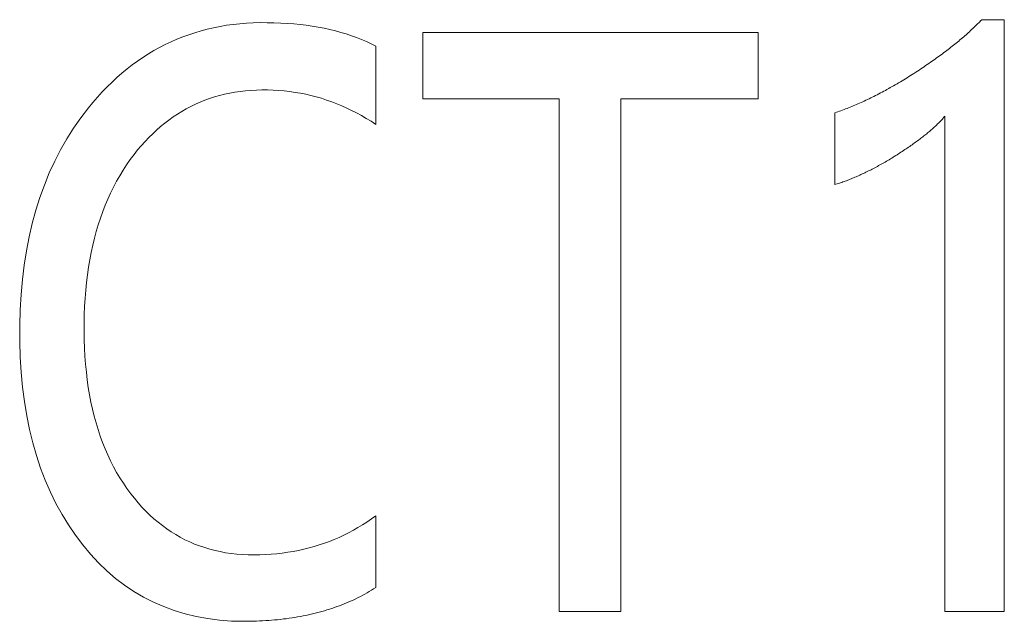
# Model space of a CAD drawing. Header units: millimetres. Extents: x 35 to 385, y -587 to 211.
# Tile 27 of 133: x 215.515 to 216.791, y -508.68 to -507.901. Entities that reach past the tile are written whole.
import ezdxf

# ---------------------------------------------------------------- set-up
doc = ezdxf.new("R2010")
doc.units = ezdxf.units.MM
doc.layers.add('3', color=7, linetype='Continuous', true_color=0xffffff)

msp = doc.modelspace()

# ---------------------------------------------------------------- linework, layer by layer
at = {"layer": '3', "color": 155, "linetype": 'Continuous', "lineweight": 18}
for points in [[(215.9765, -507.9352), (215.9705, -507.9322), (215.9644, -507.9293), (215.9581, -507.9266), (215.9516, -507.9241), (215.945, -507.9217), (215.9383, -507.9194), (215.9313, -507.9173), (215.9242, -507.9154), (215.917, -507.9136), (215.9096, -507.912), (215.902, -507.9106), (215.8943, -507.9093), (215.8864, -507.9082), (215.8784, -507.9072), (215.8702, -507.9064), (215.8618, -507.9058), (215.8533, -507.9053), (215.8446, -507.9049), (215.8357, -507.9048), (215.8268, -507.9047), (215.8178, -507.905), (215.809, -507.9054), (215.8003, -507.9061), (215.7917, -507.9071), (215.7831, -507.9082), (215.7747, -507.9096), (215.7664, -507.9113), (215.7582, -507.9132), (215.7501, -507.9153), (215.7421, -507.9177), (215.7342, -507.9203), (215.7264, -507.9231), (215.7188, -507.9262), (215.7112, -507.9295), (215.7037, -507.9331), (215.6963, -507.9369), (215.6891, -507.9409), (215.6819, -507.9452), (215.6748, -507.9497), (215.6679, -507.9545), (215.661, -507.9595), (215.6543, -507.9647), (215.6476, -507.9702), (215.6411, -507.9759), (215.6347, -507.9818), (215.6283, -507.988), (215.6221, -507.9944), (215.616, -508.0011), (215.61, -508.008), (215.6041, -508.0151)], [(216.7618, -507.9009), (216.7605, -507.9022), (216.7593, -507.9035), (216.7581, -507.9048), (216.7568, -507.906), (216.7555, -507.9073), (216.7542, -507.9086), (216.7529, -507.9099), (216.7516, -507.9112), (216.7502, -507.9125), (216.7488, -507.9138), (216.7474, -507.9151), (216.7459, -507.9165), (216.7445, -507.9178), (216.743, -507.9191), (216.7415, -507.9204), (216.74, -507.9218), (216.7385, -507.9231), (216.7369, -507.9244), (216.7353, -507.9258), (216.7337, -507.9271), (216.7321, -507.9285), (216.7305, -507.9298), (216.7288, -507.9312), (216.7271, -507.9325), (216.7254, -507.9339), (216.7237, -507.9352), (216.722, -507.9366), (216.7202, -507.938), (216.7184, -507.9394), (216.7166, -507.9407), (216.7148, -507.9421), (216.7129, -507.9435), (216.7111, -507.9449), (216.7092, -507.9463), (216.7073, -507.9477), (216.7054, -507.9491), (216.7034, -507.9505), (216.7014, -507.9519), (216.6995, -507.9533), (216.6975, -507.9547), (216.6954, -507.9561), (216.6934, -507.9575), (216.6913, -507.959), (216.6892, -507.9604), (216.6871, -507.9618), (216.685, -507.9632), (216.6828, -507.9647), (216.6807, -507.9661), (216.6785, -507.9676), (216.6763, -507.969)], [(216.7911, -507.9009), (216.7906, -507.9009), (216.79, -507.9009), (216.7894, -507.9009), (216.7888, -507.9009), (216.7882, -507.9009), (216.7876, -507.9009), (216.787, -507.9009), (216.7864, -507.9009), (216.7859, -507.9009), (216.7853, -507.9009), (216.7847, -507.9009), (216.7841, -507.9009), (216.7835, -507.9009), (216.7829, -507.9009), (216.7823, -507.9009), (216.7817, -507.9009), (216.7812, -507.9009), (216.7806, -507.9009), (216.78, -507.9009), (216.7794, -507.9009), (216.7788, -507.9009), (216.7782, -507.9009), (216.7776, -507.9009), (216.777, -507.9009), (216.7764, -507.9009), (216.7759, -507.9009), (216.7753, -507.9009), (216.7747, -507.9009), (216.7741, -507.9009), (216.7735, -507.9009), (216.7729, -507.9009), (216.7723, -507.9009), (216.7717, -507.9009), (216.7712, -507.9009), (216.7706, -507.9009), (216.77, -507.9009), (216.7694, -507.9009), (216.7688, -507.9009), (216.7682, -507.9009), (216.7676, -507.9009), (216.767, -507.9009), (216.7665, -507.9009), (216.7659, -507.9009), (216.7653, -507.9009), (216.7647, -507.9009), (216.7641, -507.9009), (216.7635, -507.9009), (216.7629, -507.9009), (216.7623, -507.9009), (216.7618, -507.9009)], [(216.7911, -508.6674), (216.7911, -508.6521), (216.7911, -508.6368), (216.7911, -508.6214), (216.7911, -508.6061), (216.7911, -508.5908), (216.7911, -508.5755), (216.7911, -508.5601), (216.7911, -508.5448), (216.7911, -508.5295), (216.7911, -508.5141), (216.7911, -508.4988), (216.7911, -508.4835), (216.7911, -508.4681), (216.7911, -508.4528), (216.7911, -508.4375), (216.7911, -508.4222), (216.7911, -508.4068), (216.7911, -508.3915), (216.7911, -508.3762), (216.7911, -508.3608), (216.7911, -508.3455), (216.7911, -508.3302), (216.7911, -508.3148), (216.7911, -508.2995), (216.7911, -508.2842), (216.7911, -508.2688), (216.7911, -508.2535), (216.7911, -508.2382), (216.7911, -508.2229), (216.7911, -508.2075), (216.7911, -508.1922), (216.7911, -508.1769), (216.7911, -508.1615), (216.7911, -508.1462), (216.7911, -508.1309), (216.7911, -508.1155), (216.7911, -508.1002), (216.7911, -508.0849), (216.7911, -508.0696), (216.7911, -508.0542), (216.7911, -508.0389), (216.7911, -508.0236), (216.7911, -508.0082), (216.7911, -507.9929), (216.7911, -507.9776), (216.7911, -507.9622), (216.7911, -507.9469), (216.7911, -507.9316), (216.7911, -507.9162), (216.7911, -507.9009)], [(216.4721, -507.9174), (216.4634, -507.9174), (216.4548, -507.9174), (216.4461, -507.9174), (216.4374, -507.9174), (216.4287, -507.9174), (216.42, -507.9174), (216.4113, -507.9174), (216.4026, -507.9174), (216.3939, -507.9174), (216.3852, -507.9174), (216.3765, -507.9174), (216.3678, -507.9174), (216.3591, -507.9174), (216.3504, -507.9174), (216.3417, -507.9174), (216.333, -507.9174), (216.3243, -507.9174), (216.3156, -507.9174), (216.3069, -507.9174), (216.2982, -507.9174), (216.2895, -507.9174), (216.2808, -507.9174), (216.2721, -507.9174), (216.2634, -507.9174), (216.2548, -507.9174), (216.2461, -507.9174), (216.2374, -507.9174), (216.2287, -507.9174), (216.22, -507.9174), (216.2113, -507.9174), (216.2026, -507.9174), (216.1939, -507.9174), (216.1852, -507.9174), (216.1765, -507.9174), (216.1678, -507.9174), (216.1591, -507.9174), (216.1504, -507.9174), (216.1417, -507.9174), (216.133, -507.9174), (216.1243, -507.9174), (216.1156, -507.9174), (216.1069, -507.9174), (216.0982, -507.9174), (216.0895, -507.9174), (216.0808, -507.9174), (216.0721, -507.9174), (216.0634, -507.9174), (216.0548, -507.9174), (216.0461, -507.9174), (216.0374, -507.9174)], [(216.0374, -507.9174), (216.0374, -507.9192), (216.0374, -507.9209), (216.0374, -507.9226), (216.0374, -507.9243), (216.0374, -507.926), (216.0374, -507.9278), (216.0374, -507.9295), (216.0374, -507.9312), (216.0374, -507.9329), (216.0374, -507.9347), (216.0374, -507.9364), (216.0374, -507.9381), (216.0374, -507.9398), (216.0374, -507.9415), (216.0374, -507.9433), (216.0374, -507.945), (216.0374, -507.9467), (216.0374, -507.9484), (216.0374, -507.9502), (216.0374, -507.9519), (216.0374, -507.9536), (216.0374, -507.9553), (216.0374, -507.957), (216.0374, -507.9588), (216.0374, -507.9605), (216.0374, -507.9622), (216.0374, -507.9639), (216.0374, -507.9656), (216.0374, -507.9674), (216.0374, -507.9691), (216.0374, -507.9708), (216.0374, -507.9725), (216.0374, -507.9743), (216.0374, -507.976), (216.0374, -507.9777), (216.0374, -507.9794), (216.0374, -507.9811), (216.0374, -507.9829), (216.0374, -507.9846), (216.0374, -507.9863), (216.0374, -507.988), (216.0374, -507.9897), (216.0374, -507.9915), (216.0374, -507.9932), (216.0374, -507.9949), (216.0374, -507.9966), (216.0374, -507.9984), (216.0374, -508.0001), (216.0374, -508.0018), (216.0374, -508.0035)], [(216.4721, -508.0035), (216.4721, -508.0018), (216.4721, -508.0001), (216.4721, -507.9984), (216.4721, -507.9966), (216.4721, -507.9949), (216.4721, -507.9932), (216.4721, -507.9915), (216.4721, -507.9897), (216.4721, -507.988), (216.4721, -507.9863), (216.4721, -507.9846), (216.4721, -507.9829), (216.4721, -507.9811), (216.4721, -507.9794), (216.4721, -507.9777), (216.4721, -507.976), (216.4721, -507.9743), (216.4721, -507.9725), (216.4721, -507.9708), (216.4721, -507.9691), (216.4721, -507.9674), (216.4721, -507.9656), (216.4721, -507.9639), (216.4721, -507.9622), (216.4721, -507.9605), (216.4721, -507.9588), (216.4721, -507.957), (216.4721, -507.9553), (216.4721, -507.9536), (216.4721, -507.9519), (216.4721, -507.9502), (216.4721, -507.9484), (216.4721, -507.9467), (216.4721, -507.945), (216.4721, -507.9433), (216.4721, -507.9415), (216.4721, -507.9398), (216.4721, -507.9381), (216.4721, -507.9364), (216.4721, -507.9347), (216.4721, -507.9329), (216.4721, -507.9312), (216.4721, -507.9295), (216.4721, -507.9278), (216.4721, -507.926), (216.4721, -507.9243), (216.4721, -507.9226), (216.4721, -507.9209), (216.4721, -507.9192), (216.4721, -507.9174)], [(215.9765, -508.0366), (215.9765, -508.0345), (215.9765, -508.0325), (215.9765, -508.0305), (215.9765, -508.0285), (215.9765, -508.0264), (215.9765, -508.0244), (215.9765, -508.0224), (215.9765, -508.0204), (215.9765, -508.0183), (215.9765, -508.0163), (215.9765, -508.0143), (215.9765, -508.0122), (215.9765, -508.0102), (215.9765, -508.0082), (215.9765, -508.0062), (215.9765, -508.0041), (215.9765, -508.0021), (215.9765, -508.0001), (215.9765, -507.9981), (215.9765, -507.996), (215.9765, -507.994), (215.9765, -507.992), (215.9765, -507.99), (215.9765, -507.9879), (215.9765, -507.9859), (215.9765, -507.9839), (215.9765, -507.9818), (215.9765, -507.9798), (215.9765, -507.9778), (215.9765, -507.9758), (215.9765, -507.9737), (215.9765, -507.9717), (215.9765, -507.9697), (215.9765, -507.9677), (215.9765, -507.9656), (215.9765, -507.9636), (215.9765, -507.9616), (215.9765, -507.9596), (215.9765, -507.9575), (215.9765, -507.9555), (215.9765, -507.9535), (215.9765, -507.9515), (215.9765, -507.9494), (215.9765, -507.9474), (215.9765, -507.9454), (215.9765, -507.9433), (215.9765, -507.9413), (215.9765, -507.9393), (215.9765, -507.9373), (215.9765, -507.9352)], [(216.6763, -507.969), (216.674, -507.9704), (216.6718, -507.9719), (216.6696, -507.9733), (216.6674, -507.9746), (216.6652, -507.976), (216.663, -507.9774), (216.6608, -507.9787), (216.6586, -507.98), (216.6564, -507.9813), (216.6542, -507.9826), (216.6521, -507.9839), (216.6499, -507.9852), (216.6477, -507.9864), (216.6456, -507.9876), (216.6434, -507.9889), (216.6413, -507.9901), (216.6391, -507.9912), (216.637, -507.9924), (216.6349, -507.9936), (216.6327, -507.9947), (216.6306, -507.9958), (216.6285, -507.9969), (216.6264, -507.998), (216.6243, -507.9991), (216.6222, -508.0002), (216.6201, -508.0012), (216.618, -508.0022), (216.6159, -508.0032), (216.6139, -508.0042), (216.6118, -508.0052), (216.6097, -508.0062), (216.6077, -508.0071), (216.6056, -508.0081), (216.6036, -508.009), (216.6015, -508.0099), (216.5995, -508.0108), (216.5975, -508.0116), (216.5954, -508.0125), (216.5934, -508.0133), (216.5914, -508.0142), (216.5894, -508.015), (216.5874, -508.0158), (216.5854, -508.0165), (216.5834, -508.0173), (216.5814, -508.018), (216.5794, -508.0188), (216.5774, -508.0195), (216.5754, -508.0202), (216.5735, -508.0208), (216.5715, -508.0215)], [(215.6633, -508.0754), (215.6679, -508.0696), (215.6727, -508.0641), (215.6775, -508.0587), (215.6824, -508.0535), (215.6874, -508.0486), (215.6925, -508.0438), (215.6977, -508.0393), (215.703, -508.035), (215.7084, -508.0308), (215.7139, -508.0269), (215.7195, -508.0232), (215.7252, -508.0197), (215.7309, -508.0164), (215.7368, -508.0133), (215.7428, -508.0104), (215.7488, -508.0077), (215.755, -508.0053), (215.7612, -508.003), (215.7676, -508.001), (215.774, -507.9991), (215.7806, -507.9975), (215.7872, -507.9961), (215.7939, -507.9949), (215.8007, -507.9938), (215.8077, -507.993), (215.8147, -507.9925), (215.8218, -507.9921), (215.829, -507.9919), (215.8363, -507.9919), (215.8435, -507.9922), (215.8507, -507.9926), (215.8578, -507.9932), (215.8648, -507.994), (215.8719, -507.995), (215.8788, -507.9961), (215.8857, -507.9975), (215.8926, -507.9991), (215.8993, -508.0008), (215.9061, -508.0027), (215.9128, -508.0049), (215.9194, -508.0072), (215.926, -508.0097), (215.9325, -508.0124), (215.9389, -508.0153), (215.9453, -508.0183), (215.9517, -508.0216), (215.958, -508.0251), (215.9642, -508.0287), (215.9704, -508.0325), (215.9765, -508.0366)], [(216.0374, -508.0035), (216.0409, -508.0035), (216.0444, -508.0035), (216.048, -508.0035), (216.0515, -508.0035), (216.0551, -508.0035), (216.0586, -508.0035), (216.0621, -508.0035), (216.0657, -508.0035), (216.0692, -508.0035), (216.0728, -508.0035), (216.0763, -508.0035), (216.0798, -508.0035), (216.0834, -508.0035), (216.0869, -508.0035), (216.0904, -508.0035), (216.094, -508.0035), (216.0975, -508.0035), (216.1011, -508.0035), (216.1046, -508.0035), (216.1081, -508.0035), (216.1117, -508.0035), (216.1152, -508.0035), (216.1188, -508.0035), (216.1223, -508.0035), (216.1258, -508.0035), (216.1294, -508.0035), (216.1329, -508.0035), (216.1365, -508.0035), (216.14, -508.0035), (216.1435, -508.0035), (216.1471, -508.0035), (216.1506, -508.0035), (216.1542, -508.0035), (216.1577, -508.0035), (216.1612, -508.0035), (216.1648, -508.0035), (216.1683, -508.0035), (216.1718, -508.0035), (216.1754, -508.0035), (216.1789, -508.0035), (216.1825, -508.0035), (216.186, -508.0035), (216.1895, -508.0035), (216.1931, -508.0035), (216.1966, -508.0035), (216.2002, -508.0035), (216.2037, -508.0035), (216.2072, -508.0035), (216.2108, -508.0035), (216.2143, -508.0035)], [(216.2143, -508.0035), (216.2143, -508.0168), (216.2143, -508.0301), (216.2143, -508.0434), (216.2143, -508.0566), (216.2143, -508.0699), (216.2143, -508.0832), (216.2143, -508.0965), (216.2143, -508.1097), (216.2143, -508.123), (216.2143, -508.1363), (216.2143, -508.1496), (216.2143, -508.1629), (216.2143, -508.1761), (216.2143, -508.1894), (216.2143, -508.2027), (216.2143, -508.216), (216.2143, -508.2293), (216.2143, -508.2425), (216.2143, -508.2558), (216.2143, -508.2691), (216.2143, -508.2824), (216.2143, -508.2956), (216.2143, -508.3089), (216.2143, -508.3222), (216.2143, -508.3355), (216.2143, -508.3488), (216.2143, -508.362), (216.2143, -508.3753), (216.2143, -508.3886), (216.2143, -508.4019), (216.2143, -508.4152), (216.2143, -508.4284), (216.2143, -508.4417), (216.2143, -508.455), (216.2143, -508.4683), (216.2143, -508.4815), (216.2143, -508.4948), (216.2143, -508.5081), (216.2143, -508.5214), (216.2143, -508.5347), (216.2143, -508.5479), (216.2143, -508.5612), (216.2143, -508.5745), (216.2143, -508.5878), (216.2143, -508.601), (216.2143, -508.6143), (216.2143, -508.6276), (216.2143, -508.6409), (216.2143, -508.6542), (216.2143, -508.6674)], [(216.2943, -508.0035), (216.2978, -508.0035), (216.3014, -508.0035), (216.305, -508.0035), (216.3085, -508.0035), (216.3121, -508.0035), (216.3156, -508.0035), (216.3192, -508.0035), (216.3227, -508.0035), (216.3263, -508.0035), (216.3299, -508.0035), (216.3334, -508.0035), (216.337, -508.0035), (216.3405, -508.0035), (216.3441, -508.0035), (216.3476, -508.0035), (216.3512, -508.0035), (216.3548, -508.0035), (216.3583, -508.0035), (216.3619, -508.0035), (216.3654, -508.0035), (216.369, -508.0035), (216.3725, -508.0035), (216.3761, -508.0035), (216.3797, -508.0035), (216.3832, -508.0035), (216.3868, -508.0035), (216.3903, -508.0035), (216.3939, -508.0035), (216.3974, -508.0035), (216.401, -508.0035), (216.4046, -508.0035), (216.4081, -508.0035), (216.4117, -508.0035), (216.4152, -508.0035), (216.4188, -508.0035), (216.4223, -508.0035), (216.4259, -508.0035), (216.4295, -508.0035), (216.433, -508.0035), (216.4366, -508.0035), (216.4401, -508.0035), (216.4437, -508.0035), (216.4472, -508.0035), (216.4508, -508.0035), (216.4544, -508.0035), (216.4579, -508.0035), (216.4615, -508.0035), (216.465, -508.0035), (216.4686, -508.0035), (216.4721, -508.0035)], [(216.2943, -508.6674), (216.2943, -508.6542), (216.2943, -508.6409), (216.2943, -508.6276), (216.2943, -508.6143), (216.2943, -508.601), (216.2943, -508.5878), (216.2943, -508.5745), (216.2943, -508.5612), (216.2943, -508.5479), (216.2943, -508.5347), (216.2943, -508.5214), (216.2943, -508.5081), (216.2943, -508.4948), (216.2943, -508.4815), (216.2943, -508.4683), (216.2943, -508.455), (216.2943, -508.4417), (216.2943, -508.4284), (216.2943, -508.4152), (216.2943, -508.4019), (216.2943, -508.3886), (216.2943, -508.3753), (216.2943, -508.362), (216.2943, -508.3488), (216.2943, -508.3355), (216.2943, -508.3222), (216.2943, -508.3089), (216.2943, -508.2956), (216.2943, -508.2824), (216.2943, -508.2691), (216.2943, -508.2558), (216.2943, -508.2425), (216.2943, -508.2293), (216.2943, -508.216), (216.2943, -508.2027), (216.2943, -508.1894), (216.2943, -508.1761), (216.2943, -508.1629), (216.2943, -508.1496), (216.2943, -508.1363), (216.2943, -508.123), (216.2943, -508.1097), (216.2943, -508.0965), (216.2943, -508.0832), (216.2943, -508.0699), (216.2943, -508.0566), (216.2943, -508.0434), (216.2943, -508.0301), (216.2943, -508.0168), (216.2943, -508.0035)], [(215.6041, -508.0151), (215.5942, -508.028), (215.5848, -508.0414), (215.5761, -508.0552), (215.568, -508.0695), (215.5604, -508.0842), (215.5534, -508.0994), (215.547, -508.115), (215.5412, -508.1311), (215.5359, -508.1477), (215.5313, -508.1648), (215.5272, -508.1823), (215.5237, -508.2002), (215.5208, -508.2186), (215.5185, -508.2375), (215.5168, -508.2569), (215.5156, -508.2767), (215.5151, -508.297), (215.5151, -508.3176), (215.5157, -508.3378), (215.5169, -508.3575), (215.5187, -508.3768), (215.5211, -508.3955), (215.5242, -508.4137), (215.5278, -508.4315), (215.532, -508.4487), (215.5368, -508.4654), (215.5422, -508.4817), (215.5482, -508.4974), (215.5548, -508.5126), (215.562, -508.5273), (215.5699, -508.5415), (215.5783, -508.5552), (215.5873, -508.5684), (215.5969, -508.5811), (215.6069, -508.5931), (215.6173, -508.6043), (215.6282, -508.6147), (215.6394, -508.6244), (215.6511, -508.6332), (215.6632, -508.6414), (215.6756, -508.6487), (215.6885, -508.6553), (215.7017, -508.661), (215.7154, -508.6661), (215.7295, -508.6703), (215.7439, -508.6738), (215.7588, -508.6765), (215.7741, -508.6784), (215.7897, -508.6796), (215.8058, -508.68)], [(216.5715, -508.0215), (216.5715, -508.0234), (216.5715, -508.0252), (216.5715, -508.0271), (216.5715, -508.0289), (216.5715, -508.0308), (216.5715, -508.0327), (216.5715, -508.0345), (216.5715, -508.0364), (216.5715, -508.0382), (216.5715, -508.0401), (216.5715, -508.042), (216.5715, -508.0438), (216.5715, -508.0457), (216.5715, -508.0475), (216.5715, -508.0494), (216.5715, -508.0512), (216.5715, -508.0531), (216.5715, -508.055), (216.5715, -508.0568), (216.5715, -508.0587), (216.5715, -508.0605), (216.5715, -508.0624), (216.5715, -508.0643), (216.5715, -508.0661), (216.5715, -508.068), (216.5715, -508.0698), (216.5715, -508.0717), (216.5715, -508.0736), (216.5715, -508.0754), (216.5715, -508.0773), (216.5715, -508.0791), (216.5715, -508.081), (216.5715, -508.0829), (216.5715, -508.0847), (216.5715, -508.0866), (216.5715, -508.0884), (216.5715, -508.0903), (216.5715, -508.0922), (216.5715, -508.094), (216.5715, -508.0959), (216.5715, -508.0977), (216.5715, -508.0996), (216.5715, -508.1015), (216.5715, -508.1033), (216.5715, -508.1052), (216.5715, -508.107), (216.5715, -508.1089), (216.5715, -508.1108), (216.5715, -508.1126), (216.5715, -508.1145)], [(216.6521, -508.0758), (216.6538, -508.0747), (216.6555, -508.0736), (216.6572, -508.0725), (216.6589, -508.0714), (216.6606, -508.0703), (216.6622, -508.0692), (216.6638, -508.0681), (216.6654, -508.0671), (216.667, -508.066), (216.6685, -508.0649), (216.6701, -508.0639), (216.6716, -508.0628), (216.6731, -508.0617), (216.6745, -508.0607), (216.676, -508.0597), (216.6774, -508.0586), (216.6788, -508.0576), (216.6802, -508.0565), (216.6816, -508.0555), (216.6829, -508.0545), (216.6843, -508.0535), (216.6856, -508.0525), (216.6869, -508.0515), (216.6881, -508.0505), (216.6894, -508.0495), (216.6906, -508.0485), (216.6918, -508.0475), (216.693, -508.0465), (216.6942, -508.0455), (216.6953, -508.0445), (216.6964, -508.0436), (216.6975, -508.0426), (216.6986, -508.0416), (216.6997, -508.0407), (216.7007, -508.0397), (216.7018, -508.0388), (216.7028, -508.0378), (216.7037, -508.0369), (216.7047, -508.0359), (216.7057, -508.035), (216.7066, -508.0341), (216.7075, -508.0331), (216.7084, -508.0322), (216.7092, -508.0313), (216.7101, -508.0304), (216.7109, -508.0295), (216.7117, -508.0286), (216.7125, -508.0276), (216.7133, -508.0268), (216.714, -508.0259)], [(216.714, -508.0259), (216.714, -508.0387), (216.714, -508.0515), (216.714, -508.0643), (216.714, -508.0772), (216.714, -508.09), (216.714, -508.1028), (216.714, -508.1157), (216.714, -508.1285), (216.714, -508.1413), (216.714, -508.1542), (216.714, -508.167), (216.714, -508.1798), (216.714, -508.1927), (216.714, -508.2055), (216.714, -508.2183), (216.714, -508.2312), (216.714, -508.244), (216.714, -508.2568), (216.714, -508.2697), (216.714, -508.2825), (216.714, -508.2953), (216.714, -508.3082), (216.714, -508.321), (216.714, -508.3338), (216.714, -508.3466), (216.714, -508.3595), (216.714, -508.3723), (216.714, -508.3851), (216.714, -508.398), (216.714, -508.4108), (216.714, -508.4236), (216.714, -508.4365), (216.714, -508.4493), (216.714, -508.4621), (216.714, -508.475), (216.714, -508.4878), (216.714, -508.5006), (216.714, -508.5135), (216.714, -508.5263), (216.714, -508.5391), (216.714, -508.552), (216.714, -508.5648), (216.714, -508.5776), (216.714, -508.5905), (216.714, -508.6033), (216.714, -508.6161), (216.714, -508.6289), (216.714, -508.6418), (216.714, -508.6546), (216.714, -508.6674)], [(215.659, -508.5147), (215.6541, -508.5081), (215.6495, -508.5013), (215.645, -508.4943), (215.6407, -508.4872), (215.6367, -508.4798), (215.6329, -508.4723), (215.6292, -508.4646), (215.6258, -508.4566), (215.6225, -508.4485), (215.6195, -508.4403), (215.6167, -508.4318), (215.6141, -508.4231), (215.6117, -508.4143), (215.6094, -508.4053), (215.6074, -508.396), (215.6056, -508.3866), (215.604, -508.3771), (215.6026, -508.3673), (215.6015, -508.3573), (215.6005, -508.3472), (215.5997, -508.3368), (215.5991, -508.3263), (215.5987, -508.3156), (215.5986, -508.3047), (215.5986, -508.2937), (215.5988, -508.2828), (215.5992, -508.2721), (215.5999, -508.2616), (215.6007, -508.2513), (215.6017, -508.2412), (215.6029, -508.2312), (215.6043, -508.2214), (215.6059, -508.2118), (215.6077, -508.2024), (215.6097, -508.1931), (215.6119, -508.184), (215.6143, -508.1751), (215.6169, -508.1664), (215.6197, -508.1578), (215.6227, -508.1494), (215.6259, -508.1412), (215.6292, -508.1332), (215.6328, -508.1254), (215.6366, -508.1177), (215.6406, -508.1102), (215.6447, -508.1029), (215.6491, -508.0958), (215.6536, -508.0888), (215.6584, -508.082), (215.6633, -508.0754)], [(216.5715, -508.1145), (216.573, -508.114), (216.5745, -508.1136), (216.576, -508.1131), (216.5775, -508.1126), (216.579, -508.1121), (216.5805, -508.1116), (216.582, -508.111), (216.5836, -508.1105), (216.5851, -508.1099), (216.5866, -508.1094), (216.5882, -508.1088), (216.5897, -508.1082), (216.5913, -508.1076), (216.5928, -508.1069), (216.5944, -508.1063), (216.5959, -508.1057), (216.5975, -508.105), (216.5991, -508.1043), (216.6007, -508.1036), (216.6022, -508.1029), (216.6038, -508.1022), (216.6054, -508.1015), (216.607, -508.1007), (216.6086, -508.1), (216.6102, -508.0992), (216.6118, -508.0984), (216.6135, -508.0976), (216.6151, -508.0968), (216.6167, -508.096), (216.6184, -508.0952), (216.62, -508.0943), (216.6216, -508.0935), (216.6233, -508.0926), (216.6249, -508.0917), (216.6266, -508.0908), (216.6283, -508.0899), (216.6299, -508.089), (216.6316, -508.0881), (216.6333, -508.0871), (216.635, -508.0861), (216.6367, -508.0852), (216.6384, -508.0842), (216.6401, -508.0832), (216.6418, -508.0822), (216.6435, -508.0811), (216.6452, -508.0801), (216.6469, -508.079), (216.6486, -508.078), (216.6504, -508.0769), (216.6521, -508.0758)], [(215.9765, -508.5434), (215.9709, -508.5475), (215.9651, -508.5514), (215.9593, -508.5551), (215.9535, -508.5587), (215.9475, -508.5621), (215.9414, -508.5653), (215.9353, -508.5684), (215.9291, -508.5713), (215.9228, -508.574), (215.9164, -508.5765), (215.91, -508.5789), (215.9034, -508.5811), (215.8968, -508.5831), (215.8901, -508.5849), (215.8833, -508.5866), (215.8765, -508.5881), (215.8695, -508.5894), (215.8625, -508.5906), (215.8554, -508.5916), (215.8482, -508.5924), (215.8409, -508.593), (215.8335, -508.5935), (215.8261, -508.5938), (215.8186, -508.5939), (215.8111, -508.5938), (215.8036, -508.5935), (215.7963, -508.5929), (215.7891, -508.5921), (215.782, -508.5911), (215.775, -508.5898), (215.7682, -508.5883), (215.7614, -508.5866), (215.7548, -508.5846), (215.7482, -508.5824), (215.7418, -508.5799), (215.7355, -508.5772), (215.7293, -508.5743), (215.7232, -508.5712), (215.7173, -508.5677), (215.7114, -508.5641), (215.7057, -508.5602), (215.7, -508.5561), (215.6945, -508.5518), (215.6891, -508.5472), (215.6838, -508.5424), (215.6786, -508.5373), (215.6735, -508.532), (215.6686, -508.5265), (215.6637, -508.5207), (215.659, -508.5147)], [(215.9765, -508.6364), (215.9765, -508.6345), (215.9765, -508.6327), (215.9765, -508.6308), (215.9765, -508.6289), (215.9765, -508.6271), (215.9765, -508.6252), (215.9765, -508.6234), (215.9765, -508.6215), (215.9765, -508.6197), (215.9765, -508.6178), (215.9765, -508.6159), (215.9765, -508.6141), (215.9765, -508.6122), (215.9765, -508.6104), (215.9765, -508.6085), (215.9765, -508.6066), (215.9765, -508.6048), (215.9765, -508.6029), (215.9765, -508.6011), (215.9765, -508.5992), (215.9765, -508.5973), (215.9765, -508.5955), (215.9765, -508.5936), (215.9765, -508.5918), (215.9765, -508.5899), (215.9765, -508.588), (215.9765, -508.5862), (215.9765, -508.5843), (215.9765, -508.5825), (215.9765, -508.5806), (215.9765, -508.5787), (215.9765, -508.5769), (215.9765, -508.575), (215.9765, -508.5732), (215.9765, -508.5713), (215.9765, -508.5694), (215.9765, -508.5676), (215.9765, -508.5657), (215.9765, -508.5639), (215.9765, -508.562), (215.9765, -508.5601), (215.9765, -508.5583), (215.9765, -508.5564), (215.9765, -508.5546), (215.9765, -508.5527), (215.9765, -508.5508), (215.9765, -508.549), (215.9765, -508.5471), (215.9765, -508.5453), (215.9765, -508.5434)], [(215.8058, -508.68), (215.8099, -508.68), (215.814, -508.6799), (215.818, -508.6798), (215.822, -508.6797), (215.826, -508.6795), (215.8299, -508.6793), (215.8339, -508.6791), (215.8378, -508.6789), (215.8416, -508.6786), (215.8455, -508.6782), (215.8493, -508.6779), (215.8531, -508.6775), (215.8569, -508.677), (215.8606, -508.6766), (215.8643, -508.676), (215.868, -508.6755), (215.8716, -508.6749), (215.8752, -508.6743), (215.8788, -508.6737), (215.8824, -508.673), (215.8859, -508.6723), (215.8894, -508.6715), (215.8929, -508.6707), (215.8964, -508.6699), (215.8998, -508.6691), (215.9032, -508.6682), (215.9066, -508.6673), (215.9099, -508.6663), (215.9132, -508.6653), (215.9165, -508.6643), (215.9198, -508.6632), (215.923, -508.6621), (215.9262, -508.661), (215.9294, -508.6598), (215.9326, -508.6586), (215.9357, -508.6574), (215.9388, -508.6561), (215.9418, -508.6548), (215.9449, -508.6535), (215.9479, -508.6521), (215.9509, -508.6507), (215.9538, -508.6492), (215.9568, -508.6477), (215.9597, -508.6462), (215.9625, -508.6447), (215.9654, -508.6431), (215.9682, -508.6415), (215.971, -508.6398), (215.9738, -508.6381), (215.9765, -508.6364)], [(216.2143, -508.6674), (216.2159, -508.6674), (216.2175, -508.6674), (216.2191, -508.6674), (216.2207, -508.6674), (216.2223, -508.6674), (216.2239, -508.6674), (216.2255, -508.6674), (216.2271, -508.6674), (216.2287, -508.6674), (216.2303, -508.6674), (216.2319, -508.6674), (216.2335, -508.6674), (216.2351, -508.6674), (216.2367, -508.6674), (216.2383, -508.6674), (216.2399, -508.6674), (216.2415, -508.6674), (216.2431, -508.6674), (216.2447, -508.6674), (216.2463, -508.6674), (216.2479, -508.6674), (216.2495, -508.6674), (216.2511, -508.6674), (216.2527, -508.6674), (216.2543, -508.6674), (216.2559, -508.6674), (216.2575, -508.6674), (216.2591, -508.6674), (216.2607, -508.6674), (216.2623, -508.6674), (216.2639, -508.6674), (216.2655, -508.6674), (216.2671, -508.6674), (216.2687, -508.6674), (216.2703, -508.6674), (216.2719, -508.6674), (216.2735, -508.6674), (216.2751, -508.6674), (216.2767, -508.6674), (216.2783, -508.6674), (216.2799, -508.6674), (216.2815, -508.6674), (216.2831, -508.6674), (216.2847, -508.6674), (216.2863, -508.6674), (216.2879, -508.6674), (216.2895, -508.6674), (216.2911, -508.6674), (216.2927, -508.6674), (216.2943, -508.6674)], [(216.714, -508.6674), (216.7155, -508.6674), (216.7171, -508.6674), (216.7186, -508.6674), (216.7202, -508.6674), (216.7217, -508.6674), (216.7233, -508.6674), (216.7248, -508.6674), (216.7263, -508.6674), (216.7279, -508.6674), (216.7294, -508.6674), (216.731, -508.6674), (216.7325, -508.6674), (216.7341, -508.6674), (216.7356, -508.6674), (216.7371, -508.6674), (216.7387, -508.6674), (216.7402, -508.6674), (216.7418, -508.6674), (216.7433, -508.6674), (216.7449, -508.6674), (216.7464, -508.6674), (216.7479, -508.6674), (216.7495, -508.6674), (216.751, -508.6674), (216.7526, -508.6674), (216.7541, -508.6674), (216.7557, -508.6674), (216.7572, -508.6674), (216.7587, -508.6674), (216.7603, -508.6674), (216.7618, -508.6674), (216.7634, -508.6674), (216.7649, -508.6674), (216.7665, -508.6674), (216.768, -508.6674), (216.7695, -508.6674), (216.7711, -508.6674), (216.7726, -508.6674), (216.7742, -508.6674), (216.7757, -508.6674), (216.7773, -508.6674), (216.7788, -508.6674), (216.7803, -508.6674), (216.7819, -508.6674), (216.7834, -508.6674), (216.785, -508.6674), (216.7865, -508.6674), (216.7881, -508.6674), (216.7896, -508.6674), (216.7911, -508.6674)]]:
    msp.add_lwpolyline(points, dxfattribs=at)

doc.saveas('drawing.dxf')
